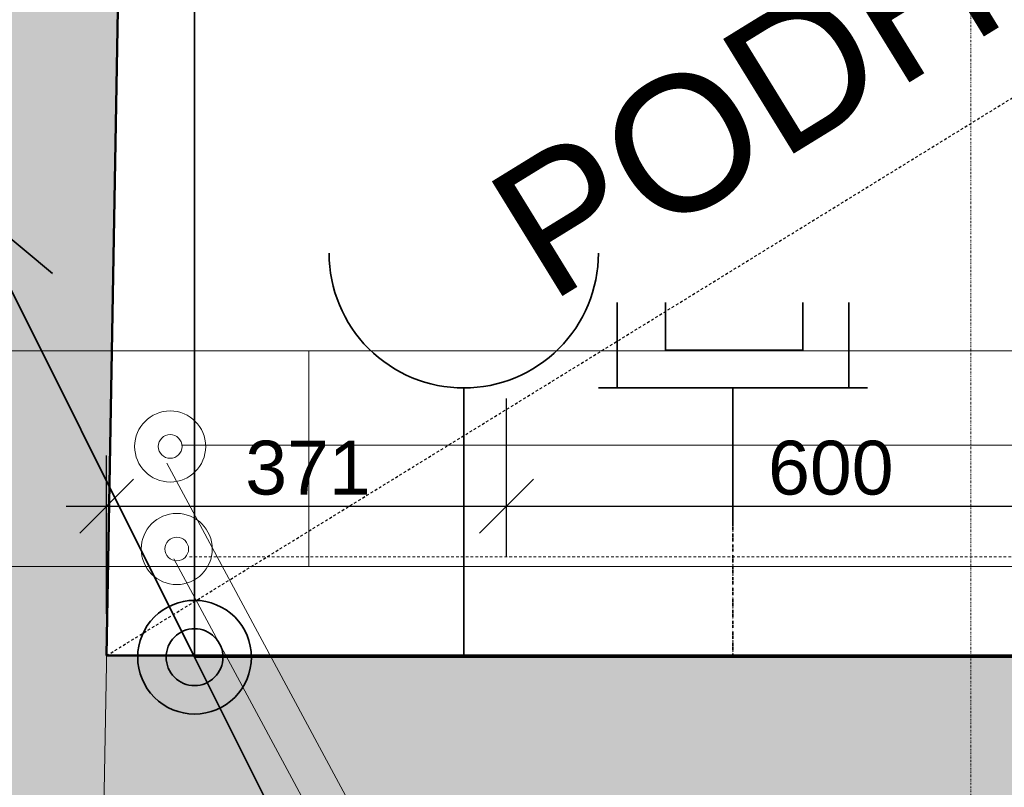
# Model space of a CAD drawing. Header units: millimetres. Extents: x -25972 to 4516, y -2839 to 20217.
# Tile 67 of 114: x -15733 to -14819, y 728 to 1441. Entities that reach past the tile are written whole.
import ezdxf

# ---------------------------------------------------------------- set-up
doc = ezdxf.new("R2010")
doc.units = ezdxf.units.MM
doc.header["$MEASUREMENT"] = 0
for name, pattern in [('Antenovy vodic', [10.125, 3, -0.75, 3, -0.75, 0.125, -0.75, 0.125, -0.75, 0.125, -0.75]), ('Čerchovaná S', [3.5, 1.5, -0.85, 0.3, -0.85]), ('Čárkovaná M', [4.5, 2.5, -2])]:
    doc.linetypes.add(name, pattern=pattern)
for name, color, linetype in [('7._POHLED ZÁPADNÍ_1_2D prvky - obecné', 7, 'Continuous'), ('7._POHLED ZÁPADNÍ_1_akustické prvky', 7, 'Continuous'), ('7._POHLED ZÁPADNÍ_1_Anotace - SP', 7, 'Continuous'), ('7._POHLED ZÁPADNÍ_1_Konstrukce - nosné', 7, 'Continuous'), ('7._POHLED ZÁPADNÍ_1_Nové_Anotace - SP', 7, 'Continuous'), ('7._POHLED ZÁPADNÍ_1_TZB - elektroinstalace', 7, 'Continuous'), ('7._POHLED ZÁPADNÍ_1_TZB - VZT', 7, 'Continuous'), ('7._POHLED ZÁPADNÍ_1_TZB - ZTI', 7, 'Continuous'), ('7._POHLED ZÁPADNÍ_1_Výplně – Řezové', 7, 'Continuous'), ('7._POHLED ZÁPADNÍ_1_Značky - řezy', 7, 'Continuous')]:
    doc.layers.add(name, color=color, linetype=linetype)
doc.styles.add('GENEROVANÝ_STYL_1', font='txt')
doc.styles.add('GENEROVANÝ_STYL_2', font='txt')

msp = doc.modelspace()

# ---------------------------------------------------------------- hatches: boundary and pattern name
at = {"layer": '7._POHLED ZÁPADNÍ_1_Výplně – Řezové', "linetype": 'Continuous', "lineweight": 13}
for points in [[(-15982.62, 850.11), (-15652.57, 850.1), (-15602.98, 3685.94), (-15717.97, 3687.95), (-15719.54, 3597.96), (-15934.51, 3601.72)], [(-16007.46, 850.11), (-16007.47, 350.11), (-14691.21, 350.08), (-14691.2, 850.08)]]:
    msp.add_hatch(color=254, dxfattribs=at).paths.add_polyline_path(points)

# ---------------------------------------------------------------- linework, layer by layer
at = {"layer": '7._POHLED ZÁPADNÍ_1_2D prvky - obecné', "color": 8, "linetype": 'Continuous', "lineweight": 13}
msp.add_line((-15649.75, 1010.36), (-15661.38, 349.76), dxfattribs=at)
at = {"layer": '7._POHLED ZÁPADNÍ_1_akustické prvky', "color": 5, "linetype": 'Continuous', "lineweight": 25}
for p, q in [((-15281.32, 942.01), (-15281.32, 1088.89)), ((-15652.57, 888.89), (-15652.57, 1035.76)), ((-15690.07, 988.89), (-15652.57, 988.89)), ((-15652.57, 988.89), (-15281.32, 988.89)), ((-15281.32, 988.89), (-14681.67, 988.89))]:
    msp.add_line(p, q, dxfattribs=at)
at = {"layer": '7._POHLED ZÁPADNÍ_1_akustické prvky', "color": 5, "linetype": 'Continuous', "lineweight": 18}
for p, q in [((-15627.57, 1013.89), (-15677.57, 963.89)), ((-15256.32, 1013.89), (-15306.32, 963.89))]:
    msp.add_line(p, q, dxfattribs=at)
at = {"layer": '7._POHLED ZÁPADNÍ_1_Konstrukce - nosné', "color": 7, "linetype": 'Continuous', "lineweight": 50, "flags": 128}
for points in [[(-15652.57, 850.1), (-15606.32, 3495.34)], [(-14691.2, 850.08), (-15652.57, 850.1)]]:
    msp.add_lwpolyline(points, dxfattribs=at)
at = {"layer": '7._POHLED ZÁPADNÍ_1_Nové_Anotace - SP', "color": 1, "linetype": 'Čárkovaná M', "lineweight": 25}
msp.add_line((-15652.57, 850.1), (-11348.05, 3500.67), dxfattribs=at)
at = {"layer": '7._POHLED ZÁPADNÍ_1_TZB - elektroinstalace', "color": 92, "linetype": 'Continuous', "lineweight": 35, "true_color": 0x00d700, "flags": 128}
for points in [[(-15320.97, 973.6), (-15320.97, 848.6), (-15570.97, 848.6), (-15570.97, 2161.1), (-15570.97, 3473.6), (-13820.97, 3473.6)], [(-15782.09, 1270.82), (-15570.97, 848.6)], [(-15782.09, 1270.82), (-15702.92, 1204.85)], [(-15178.45, 1177.93), (-15178.45, 1098.6)], [(-15133.5, 1177.93), (-15133.5, 1133.6)], [(-15005.97, 1177.93), (-15005.97, 1133.6)], [(-14963.5, 1177.93), (-14963.5, 1098.6)], [(-15005.97, 1133.6), (-15133.5, 1133.6)], [(-15320.97, 973.6), (-15320.97, 1098.6)], [(-15320.97, 973.6), (-15320.97, 848.6), (-14195.97, 848.6), (-13195.97, 848.6), (-13195.97, 1098.6)], [(-15178.45, 1098.6), (-15195.97, 1098.6)], [(-14963.5, 1098.6), (-15178.45, 1098.6)], [(-15070.97, 1098.6), (-15070.97, 973.6)], [(-14945.97, 1098.6), (-14963.5, 1098.6)], [(-15359.86, 426.38), (-15570.97, 848.6)]]:
    msp.add_lwpolyline(points, dxfattribs=at)
for points in [[(-15320.97, 1098.6, -0.414214), (-15445.97, 1223.6)], [(-15195.97, 1223.6, -0.414214), (-15320.97, 1098.6)], [(-15570.97, 901.38, 0.414214), (-15623.75, 848.6)], [(-15570.97, 901.38, 0.414214), (-15623.75, 848.6)], [(-15518.2, 848.6, 0.414214), (-15570.97, 901.38)], [(-15518.2, 848.6, 0.414214), (-15570.97, 901.38)], [(-15570.97, 874.99, 0.414214), (-15597.36, 848.6)], [(-15570.97, 874.99, 0.414214), (-15597.36, 848.6)], [(-15544.59, 848.6, 0.414214), (-15570.97, 874.99)], [(-15544.59, 848.6, 0.414214), (-15570.97, 874.99)], [(-15623.75, 848.6, 0.414214), (-15570.97, 795.82)], [(-15623.75, 848.6, 0.414214), (-15570.97, 795.82)], [(-15597.36, 848.6, 0.414214), (-15570.97, 822.21)], [(-15597.36, 848.6, 0.414214), (-15570.97, 822.21)], [(-15570.97, 822.21, 0.414214), (-15544.59, 848.6)], [(-15570.97, 795.82, 0.414214), (-15518.2, 848.6)], [(-15570.97, 822.21, 0.414214), (-15544.59, 848.6)], [(-15570.97, 795.82, 0.414214), (-15518.2, 848.6)]]:
    msp.add_lwpolyline(points, format="xyb", dxfattribs=at)
at = {"layer": '7._POHLED ZÁPADNÍ_1_TZB - elektroinstalace', "color": 92, "linetype": 'Antenovy vodic', "lineweight": 35, "true_color": 0x00d700, "flags": 128}
msp.add_lwpolyline([(-15070.97, 973.6), (-15070.97, 848.6), (-15518.2, 848.6)], dxfattribs=at)
at = {"layer": '7._POHLED ZÁPADNÍ_1_TZB - VZT', "color": 122, "linetype": 'Continuous', "lineweight": 13, "true_color": 0x00d59f}
for p, q in [((-15914.99, 1132.92), (-8821.38, 1132.92)), ((-15464.99, 1132.92), (-15464.99, 932.92)), ((-15464.99, 932.92), (-15914.99, 932.92)), ((-7704.38, 932.92), (-15464.99, 932.92))]:
    msp.add_line(p, q, dxfattribs=at)
at = {"layer": '7._POHLED ZÁPADNÍ_1_TZB - ZTI', "color": 211, "linetype": 'Continuous', "lineweight": 20, "true_color": 0xff66ff}
for p, q in [((-15583.19, 1045.52), (-14799.81, 1045.52)), ((-15596.66, 1028.75), (-15318.08, 510.76)), ((-15590.19, 939.98), (-15311.62, 421.99))]:
    msp.add_line(p, q, dxfattribs=at)
at = {"layer": '7._POHLED ZÁPADNÍ_1_TZB - ZTI', "color": 211, "linetype": 'Čárkovaná M', "lineweight": 20, "true_color": 0xff66ff}
msp.add_line((-15575.68, 941.91), (-14794.18, 941.91), dxfattribs=at)
at = {"layer": '7._POHLED ZÁPADNÍ_1_TZB - ZTI', "color": 211, "linetype": 'Continuous', "lineweight": 20, "true_color": 0xff66ff}
for centre, radius in [((-15593.59, 1044.25), 33), ((-15593.59, 1044.25), 11), ((-15587.49, 949.08), 33), ((-15587.49, 949.08), 11)]:
    msp.add_circle(centre, radius, dxfattribs=at)
at = {"layer": '7._POHLED ZÁPADNÍ_1_Značky - řezy', "color": 154, "linetype": 'Čerchovaná S', "lineweight": 13}
msp.add_line((-14850.07, 19645.96), (-14850.07, -411.79), dxfattribs=at)

# ---------------------------------------------------------------- texts
at = {"layer": '7._POHLED ZÁPADNÍ_1_akustické prvky', "color": 5, "linetype": 'Continuous', "lineweight": 18, "char_height": 50, "width": 113.829, "attachment_point": 7, "style": 'GENEROVANÝ_STYL_2'}
for s, insert in [('\\A1;{\\pql;\\fArial|b0|i0|c0|p38;371}', (-15523.86, 998.89)), ('\\A1;{\\pql;\\fArial|b0|i0|c0|p38;600}', (-15038.41, 998.89))]:
    msp.add_mtext(s, dxfattribs=dict(at, insert=insert))
at = {"layer": '7._POHLED ZÁPADNÍ_1_Anotace - SP', "color": 1, "linetype": 'Continuous', "lineweight": 25, "insert": (-15273.86, 1228.89), "char_height": 125, "attachment_point": 4, "rotation": 31.62325, "style": 'GENEROVANÝ_STYL_1'}
msp.add_mtext('\\A1;{\\pql;\\fArial|b0|i0|c238|p38;PODHLED \\fArial|b0|i0|c238|p38;+2750}', dxfattribs=at)

doc.saveas('drawing.dxf')
